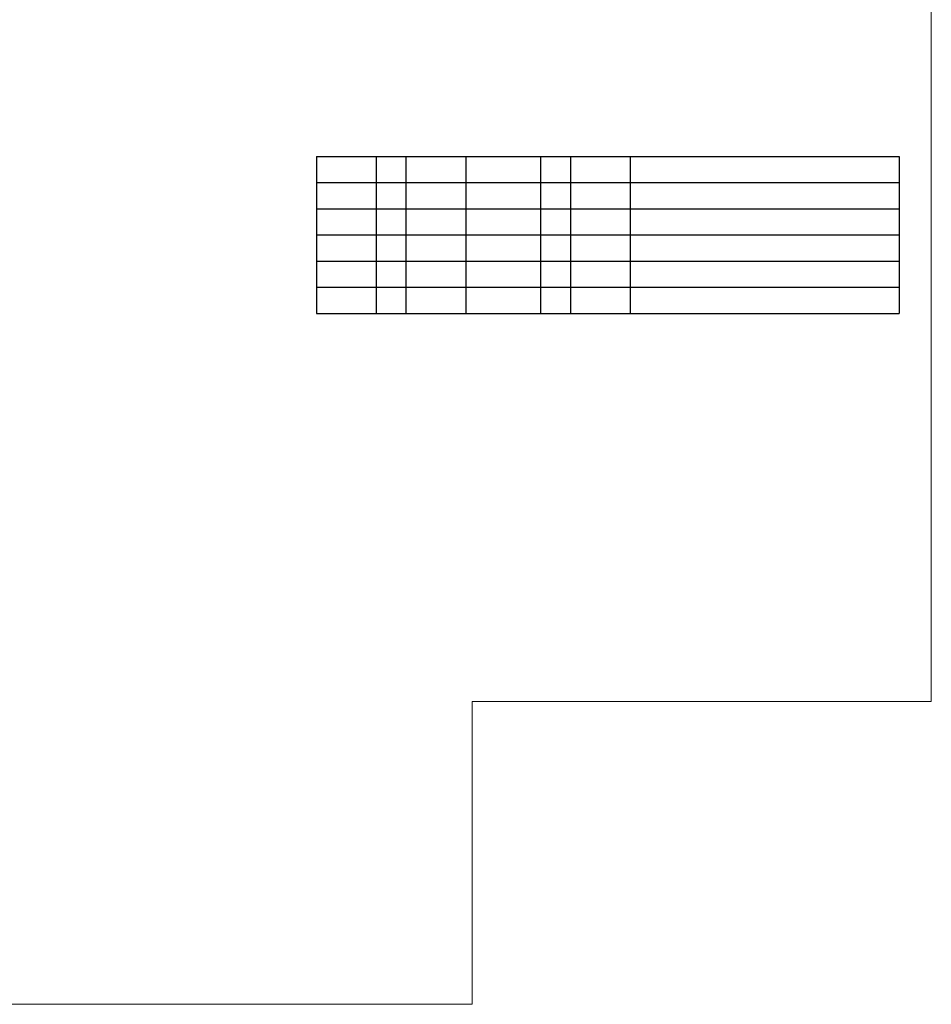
# Model space of a CAD drawing. Extents: x -62 to 873, y 137 to 393.
# Tile 9 of 11: x 194 to 316, y 137 to 268. Entities that reach past the tile are written whole.
import ezdxf
from ezdxf.enums import TextEntityAlignment as Align

# ---------------------------------------------------------------- set-up
doc = ezdxf.new("R2010")
doc.units = 0
doc.header["$MEASUREMENT"] = 0
doc.layers.add('B_ANNO', color=7, linetype='Continuous', lineweight=18)
doc.layers.add('B_ANNO_NOPLOT', color=47, linetype='Continuous', lineweight=18, plot=False)
doc.styles.add('Annotative', font='calibri.ttf', dxfattribs={"height": 0.0625})

# ---------------------------------------------------------------- blocks, each defined once
blk = doc.blocks.new('*U124')
at = {"layer": 'B_ANNO_NOPLOT', "flags": 128}
blk.add_lwpolyline([(0, 0), (0, 252), (323.93, 252), (323.93, 238.86), (378, 238.86), (378, 40.5), (316.57, 40.5), (316.57, 0)], close=True, dxfattribs=at)
blk = doc.blocks.new('*U9')
at = {"layer": 'B_ANNO_NOPLOT', "flags": 128}
blk.add_lwpolyline([(0, 0), (0, 252), (323.93, 252), (323.93, 238.86), (378, 238.86), (378, 40.5), (316.57, 40.5), (316.57, 0)], close=True, dxfattribs=at)
blk = doc.blocks.new('*T35')
at = {"layer": 'B_ANNO', "color": 0, "linetype": 'ByBlock', "lineweight": -2, "transparency": 16777216}
for p, q in [((0, 0), (77.99, 0)), ((0, 0), (0, -21)), ((7.99, 0), (7.99, -21)), ((11.99, 0), (11.99, -21)), ((19.99, 0), (19.99, -21)), ((29.99, 0), (29.99, -21)), ((33.99, 0), (33.99, -21)), ((41.99, 0), (41.99, -21)), ((77.99, 0), (77.99, -21)), ((0, -3.5), (77.99, -3.5)), ((0, -7), (77.99, -7)), ((0, -10.5), (77.99, -10.5)), ((0, -14), (77.99, -14)), ((0, -17.5), (77.99, -17.5)), ((0, -21), (77.99, -21))]:
    blk.add_line(p, q, dxfattribs=at)
blk = doc.blocks.new('*U102')
at = {"layer": 'B_ANNO_NOPLOT', "flags": 128}
blk.add_lwpolyline([(0, 0), (0, 252), (323.9277, 252), (323.9277, 238.8552), (378, 238.8552), (378, 40.4996), (316.5708, 40.4996), (316.5708, 0)], close=True, dxfattribs=at)
at = {"style": 'Annotative'}
blk.add_attdef('DIST', text='', height=1.5, dxfattribs=at).set_placement((157.4215, 233.8893, 0.8422), align=Align.MIDDLE_CENTER)

msp = doc.modelspace()

# ---------------------------------------------------------------- block references
for name, p in [('*U124', (-62.21, 136.53, -0.84)), ('*U9', (-62.21, 136.53, -0.84)), ('*T35', (233.5, 249.96))]:
    msp.add_blockref(name, p)

# ---------------------------------------------------------------- next in the draw order: block references
msp.add_blockref('*U102', (-62.21, 136.53, -0.84))

doc.saveas('drawing.dxf')
